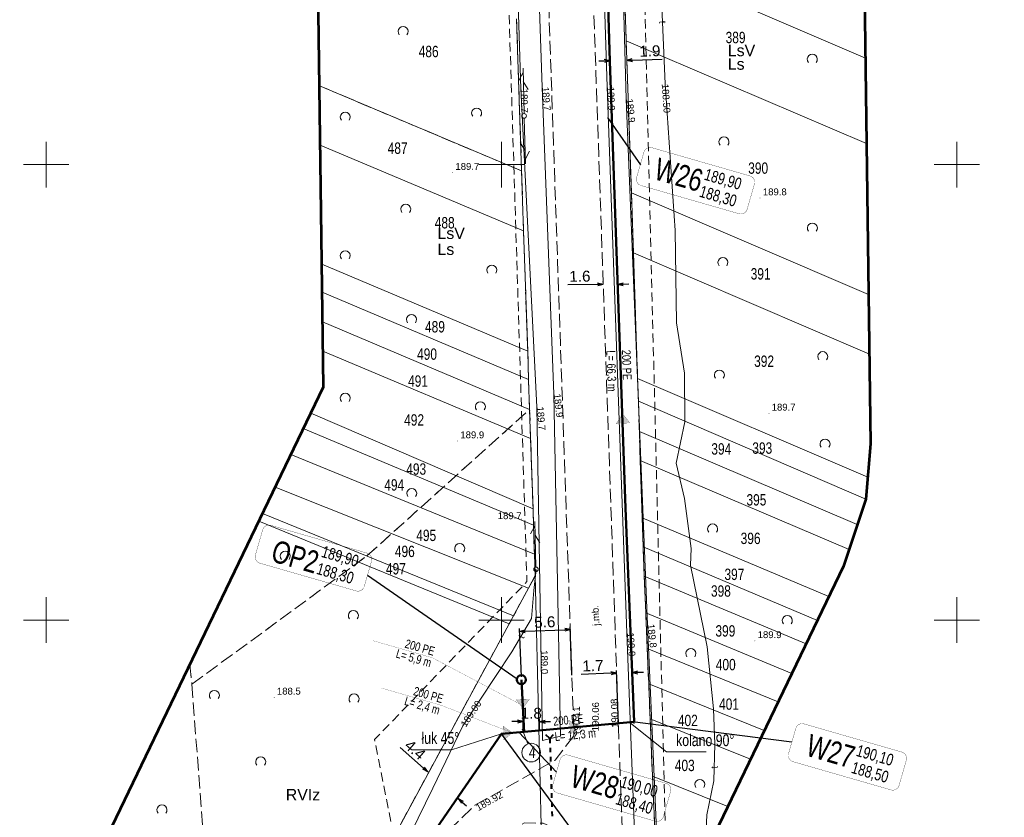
# Model space of a CAD drawing. Header units: metres. Extents: x 7482748 to 7484637, y 5684406 to 5687014.
# Tile 27 of 180: x 7483047 to 7483155, y 5684978 to 5685066. Entities that reach past the tile are written whole.
import ezdxf
from ezdxf.enums import TextEntityAlignment as Align
from ezdxf.lldxf.tags import DXFTag

# ---------------------------------------------------------------- set-up
doc = ezdxf.new("R2010")
doc.units = ezdxf.units.M
doc.header["$MEASUREMENT"] = 0
for name, pattern in [('1', [1.5, 1, -0.5]), ('KTJZ01_500', [2, 1.5, -0.5]), ('l217_500', [2, 1.5, -0.5]), ('l218_500', [1, 0.5, -0.5]), ('PTTL_500', [1.5, 1, -0.5])]:
    doc.linetypes.add(name, pattern=pattern)
for name, color, linetype, lineweight in [('.domiar', 250, 'Continuous', 9), ('.ks tłoczny', 104, 'Continuous', 50), ('_Dzialki', 7, 'Continuous', 0), ('_Dzialki_opis', 7, 'Continuous', 0), ('_Kontury', 7, 'Continuous', 0), ('_Kontury_opis', 7, 'Continuous', 0), ('_Podzial_sekcyjny_krzyze', 7, '1', 13), ('_Uzytki', 7, 'Continuous', 0), ('_Uzytki_opis', 7, 'Continuous', 0), ('_Zakres2', 7, 'Continuous', 0), ('BUIB05_01', 7, 'Continuous', 40), ('GES__SUSM04_01P', 7, 'Continuous', 13), ('PTTL02_P', 7, 'Continuous', 13), ('RTPW01_P', 7, 'Continuous', 0), ('RTPW02_P', 7, 'Continuous', 0), ('SUPT_L_0', 30, 'Continuous', 13)]:
    doc.layers.add(name, color=color, linetype=linetype, lineweight=lineweight)
doc.layers.add('GES__SUPS01_07G', color=7, linetype='Continuous', lineweight=13, true_color=0xff9100, transparency=0.25)
doc.layers.add('GES__SUPT_pT', color=7, linetype='Continuous', lineweight=13, true_color=0xff9100, transparency=0.25)
doc.layers.add('GES__SUPS01_07P', color=7, linetype='Continuous', lineweight=13, true_color=0xff9100)
doc.layers.add('GES__SUPT_pL', color=7, linetype='Continuous', lineweight=13, true_color=0xff9100)
doc.layers.add('IS_kanalizacja_sanitarna', color=7, linetype='SOLID', true_color=0x000000)
doc.layers.add('IS_Opisy_działek_Net', color=7, linetype='SOLID', true_color=0x000000)
doc.layers.add('IS_Węzeł_sieci_kanalizacyjnej_-_opisy', color=7, linetype='Continuous')
for name, color, linetype, lineweight, transparency in [('KTJZ01_O', 7, 'KTJZ01_500', 13, 0.5), ('KTJZ01_T', 7, 'Continuous', 13, 0.25), ('PTRW02_O', 7, 'Continuous', 13, 0.5), ('PTTL02_O', 7, 'PTTL_500', 13, 0.5), ('RTPW01_G', 7, 'Continuous', 13, 0.25), ('RTPW02_G', 7, 'Continuous', 13, 0.25)]:
    doc.layers.add(name, color=color, linetype=linetype, lineweight=lineweight, transparency=transparency)
doc.styles.get("Standard").update_dxf_attribs({"font": 'simplex.shx', "width": 0.75})
doc.styles.add('STYL_ARIAL', font='simplex.shx', dxfattribs={"width": 0.75, "oblique": 0.1})
doc.styles.add('Style-Arial', font='arial.ttf')
tags = doc.linetypes.add('SOLID', pattern=[10, 10, 0]).pattern_tags.tags
tags[6:7] = [DXFTag(74, 4), DXFTag(75, 0), DXFTag(340, '0'), DXFTag(46, 0.0), DXFTag(50, 0.0), DXFTag(44, 0.0), DXFTag(45, 0.0)]
tags[4:5] = [DXFTag(74, 4), DXFTag(75, 0), DXFTag(340, '0'), DXFTag(46, 0.0), DXFTag(50, 0.0), DXFTag(44, 0.0), DXFTag(45, 0.0)]
doc.dimstyles.get("Standard").update_dxf_attribs({"dimtxt": 0.18, "dimasz": 0.18, "dimexe": 0.18, "dimexo": 0.0625, "dimgap": 0.09, "dimtad": 0, "dimtih": 1, "dimtoh": 1, "dimdec": 4, "dimzin": 0, "dimdsep": 46, "dimtxsty": 'Standard', "dimcen": 0.09, "dimadec": 0, "dimazin": 0, "dimtfac": 1, "dimtdec": 4, "dimtofl": 0, "dimtmove": 0, "dimatfit": 3, "dimfxl": 0, "dimtolj": 1, "dimtzin": 0, "dimarcsym": 0})

# ---------------------------------------------------------------- blocks, each defined once
blk = doc.blocks.new('SUPS01_3')
at = {"layer": 'GES__SUPS01_07P', "linetype": 'Continuous', "lineweight": 13}
h = blk.add_hatch(color=256, dxfattribs=at)
edge = h.paths.add_edge_path()
edge.add_arc((0, 0), 0.045, 0, 360)
blk = doc.blocks.new('RTPW01_1')
at = {"layer": 'RTPW02_P', "linetype": 'Continuous', "lineweight": 0}
h = blk.add_hatch(color=256, dxfattribs=at)
edge = h.paths.add_edge_path()
edge.add_arc((0, 0), 0.045, 0, 360)
blk = doc.blocks.new('RTPW01')
at = {"layer": 'RTPW01_P', "linetype": 'Continuous', "lineweight": 0}
h = blk.add_hatch(color=256, dxfattribs=at)
edge = h.paths.add_edge_path()
edge.add_arc((0, 0), 0.045, 0, 360)
blk = doc.blocks.new('PTTL02')
at = {"layer": 'PTTL02_P', "linetype": 'Continuous', "lineweight": 13}
blk.add_arc((0, 0), 0.55, 320.48, 219.52, dxfattribs=at)
blk = doc.blocks.new('SUPS01_7')
at = {"layer": 'GES__SUPS01_07P', "linetype": 'Continuous', "lineweight": 13}
h = blk.add_hatch(color=256, dxfattribs=at)
edge = h.paths.add_edge_path()
edge.add_arc((0, 0), 0.045, 0, 360)
blk = doc.blocks.new('SUSM04_01_3')
at = {"layer": 'GES__SUSM04_01P', "linetype": 'Continuous', "lineweight": 13}
blk.add_circle((0, 0), 0.25, dxfattribs=at)
blk = doc.blocks.new('SUPT01_6')
at = {"layer": 'SUPT_L_0', "color": 30, "linetype": 'Continuous', "lineweight": 13}
blk.add_line((0.25, 0), (5.25, 0), dxfattribs=at)
at = {"layer": 'SUPT_L_0', "color": 30, "linetype": 'Continuous', "lineweight": 13, "flags": 128}
for points in [[(3.77, 0), (2.9, -0.5)], [(3.9, 0.5), (4.77, 0)]]:
    blk.add_lwpolyline(points, dxfattribs=at)
blk = doc.blocks.new('SUPT01_7')
at = {"layer": 'SUPT_L_0', "color": 30, "linetype": 'Continuous', "lineweight": 13}
blk.add_line((0.25, 0), (5.25, 0), dxfattribs=at)
at = {"layer": 'SUPT_L_0', "color": 30, "linetype": 'Continuous', "lineweight": 13, "flags": 128}
for points in [[(3.77, 0), (2.9, -0.5)], [(3.9, 0.5), (4.77, 0)]]:
    blk.add_lwpolyline(points, dxfattribs=at)
blk = doc.blocks.new('SUPT01_8')
at = {"layer": 'SUPT_L_0', "color": 30, "linetype": 'Continuous', "lineweight": 13}
blk.add_line((0.25, 0), (5.25, 0), dxfattribs=at)
at = {"layer": 'SUPT_L_0', "color": 30, "linetype": 'Continuous', "lineweight": 13, "flags": 128}
for points in [[(3.77, 0), (2.9, -0.5)], [(3.9, 0.5), (4.77, 0)]]:
    blk.add_lwpolyline(points, dxfattribs=at)
blk = doc.blocks.new('TerminatorOpen_0.5')
at = {"color": 0, "linetype": 'ByBlock', "lineweight": -2}
for q in [(-1, 0.25), (-1, 0), (-1, -0.25)]:
    blk.add_line((0, 0), q, dxfattribs=at)
blk = doc.blocks.new('*D513')
at = {"layer": '.domiar', "color": 0, "linetype": 'Continuous', "lineweight": -2, "transparency": 16777216}
for p, q in [((7483112.02, 5684994.16), (7483108.74, 5684994.03)), ((7483112.83, 5684988.59), (7483112.62, 5684994.48)), ((7483114.58, 5684988.66), (7483114.36, 5684994.54)), ((7483114.98, 5684994.27), (7483115.59, 5684994.29))]:
    blk.add_line(p, q, dxfattribs=at)
at = {"layer": 'Defpoints', "color": 0, "linetype": 'Continuous', "transparency": 16777216}
for p in [(7483112.63, 5684994.18), (7483112.85, 5684988.29), (7483114.59, 5684988.36)]:
    blk.add_point(p, dxfattribs=at)
at = {"layer": '.domiar', "color": 0, "linetype": 'Continuous', "lineweight": -2, "transparency": 16777216, "xscale": 0.61, "yscale": 0.61, "zscale": 0.61}
for p, rotation in [((7483112.63, 5684994.18), 2.119203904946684), ((7483114.37, 5684994.24), 182.1192039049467)]:
    blk.add_blockref('TerminatorOpen_0.5', p, dxfattribs=dict(at, rotation=rotation))
at = {"layer": '.domiar', "color": 0, "linetype": 'Continuous', "transparency": 16777216, "insert": (7483110.04, 5684994.99), "char_height": 1.2, "attachment_point": 5, "rotation": 2.1192, "style": 'Style-Arial'}
blk.add_mtext('\\A1;1.7', dxfattribs=at)
blk = doc.blocks.new('*D536')
at = {"layer": '.domiar', "color": 0, "linetype": 'Continuous', "lineweight": -2, "transparency": 16777216}
for p, q in [((7483110.56, 5685036.85), (7483107.28, 5685036.81)), ((7483111.17, 5685037.1), (7483111.17, 5685037.16)), ((7483112.76, 5685037.12), (7483112.76, 5685037.18)), ((7483113.37, 5685036.89), (7483113.98, 5685036.9))]:
    blk.add_line(p, q, dxfattribs=at)
at = {"layer": 'Defpoints', "color": 0, "linetype": 'Continuous', "transparency": 16777216}
for p in [(7483111.17, 5685036.86), (7483111.17, 5685036.8), (7483112.77, 5685036.82)]:
    blk.add_point(p, dxfattribs=at)
at = {"layer": '.domiar', "color": 0, "linetype": 'Continuous', "lineweight": -2, "transparency": 16777216, "xscale": 0.61, "yscale": 0.61, "zscale": 0.61}
for p, rotation in [((7483111.17, 5685036.86), 0.7546893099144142), ((7483112.76, 5685036.88), 180.7546893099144)]:
    blk.add_blockref('TerminatorOpen_0.5', p, dxfattribs=dict(at, rotation=rotation))
at = {"layer": '.domiar', "color": 0, "linetype": 'Continuous', "transparency": 16777216, "insert": (7483108.61, 5685037.74), "char_height": 1.2, "attachment_point": 5, "rotation": 0.7547, "style": 'Style-Arial'}
blk.add_mtext('\\A1;1.6', dxfattribs=at)
blk = doc.blocks.new('*D540')
at = {"layer": '.domiar', "color": 0, "linetype": 'Continuous', "lineweight": -2, "transparency": 16777216}
for p, q in [((7483102.18, 5684993.75), (7483101.99, 5684999.07)), ((7483102.61, 5684998.79), (7483106.95, 5684998.94)), ((7483107.73, 5684993.95), (7483107.55, 5684999.26))]:
    blk.add_line(p, q, dxfattribs=at)
at = {"layer": 'Defpoints', "color": 0, "linetype": 'Continuous', "transparency": 16777216}
for p in [(7483107.56, 5684998.96), (7483102.19, 5684993.45), (7483107.74, 5684993.65)]:
    blk.add_point(p, dxfattribs=at)
at = {"layer": '.domiar', "color": 0, "linetype": 'Continuous', "lineweight": -2, "transparency": 16777216, "xscale": 0.61, "yscale": 0.61, "zscale": 0.61}
for p, rotation in [((7483102, 5684998.77), 181.9807839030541), ((7483107.56, 5684998.96), 1.980783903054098)]:
    blk.add_blockref('TerminatorOpen_0.5', p, dxfattribs=dict(at, rotation=rotation))
at = {"layer": '.domiar', "color": 0, "linetype": 'Continuous', "transparency": 16777216, "insert": (7483104.75, 5684999.78), "char_height": 1.2, "attachment_point": 5, "rotation": 1.9808, "style": 'Style-Arial'}
blk.add_mtext('\\A1;5.6', dxfattribs=at)
blk = doc.blocks.new('*D571')
at = {"layer": '.domiar', "color": 0, "linetype": 'Continuous', "lineweight": -2, "transparency": 16777216}
for p, q in [((7483111.29, 5685061.38), (7483110.68, 5685061.36)), ((7483111.89, 5685061.7), (7483111.89, 5685061.7)), ((7483113.75, 5685061.77), (7483113.75, 5685061.77)), ((7483114.37, 5685061.49), (7483117.65, 5685061.6))]:
    blk.add_line(p, q, dxfattribs=at)
at = {"layer": 'Defpoints', "color": 0, "linetype": 'Continuous', "transparency": 16777216}
for p in [(7483111.9, 5685061.4), (7483113.76, 5685061.47), (7483113.76, 5685061.47)]:
    blk.add_point(p, dxfattribs=at)
at = {"layer": '.domiar', "color": 0, "linetype": 'Continuous', "lineweight": -2, "transparency": 16777216, "xscale": 0.61, "yscale": 0.61, "zscale": 0.61}
for p, rotation in [((7483111.9, 5685061.4), 1.952470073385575), ((7483113.76, 5685061.47), 181.9524700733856)]:
    blk.add_blockref('TerminatorOpen_0.5', p, dxfattribs=dict(at, rotation=rotation))
at = {"layer": '.domiar', "color": 0, "linetype": 'Continuous', "transparency": 16777216, "insert": (7483116.29, 5685062.47), "char_height": 1.2, "attachment_point": 5, "rotation": 1.9525, "style": 'Style-Arial'}
blk.add_mtext('\\A1;1.9', dxfattribs=at)
blk = doc.blocks.new('*D794')
at = {"layer": '.domiar', "color": 0, "linetype": 'Continuous', "lineweight": -2, "transparency": 16777216}
for p, q in [((7483101.76, 5684988.85), (7483101.15, 5684988.85)), ((7483102.37, 5684987.93), (7483102.37, 5684989.15)), ((7483104.17, 5684987.93), (7483104.17, 5684989.15)), ((7483104.78, 5684988.85), (7483105.39, 5684988.85))]:
    blk.add_line(p, q, dxfattribs=at)
at = {"layer": 'Defpoints', "color": 0, "linetype": 'Continuous', "transparency": 16777216}
for p in [(7483104.17, 5684988.85), (7483102.37, 5684987.63), (7483104.17, 5684987.63)]:
    blk.add_point(p, dxfattribs=at)
at = {"layer": '.domiar', "color": 0, "linetype": 'Continuous', "lineweight": -2, "transparency": 16777216, "xscale": 0.61, "yscale": 0.61, "zscale": 0.61}
blk.add_blockref('TerminatorOpen_0.5', (7483102.37, 5684988.85), dxfattribs=at)
at = {"layer": '.domiar', "color": 0, "linetype": 'Continuous', "lineweight": -2, "transparency": 16777216, "xscale": 0.61, "yscale": 0.61, "zscale": 0.61, "rotation": 180}
blk.add_blockref('TerminatorOpen_0.5', (7483104.17, 5684988.85), dxfattribs=at)
at = {"layer": '.domiar', "color": 0, "linetype": 'Continuous', "transparency": 16777216, "insert": (7483103.27, 5684989.76), "char_height": 1.2, "attachment_point": 5, "style": 'Style-Arial'}
blk.add_mtext('\\A1;1.8', dxfattribs=at)
blk = doc.blocks.new('*D795')
at = {"layer": '.domiar', "color": 0, "linetype": 'Continuous', "lineweight": -2, "transparency": 16777216}
for p, q in [((7483091.45, 5684983.75), (7483088.86, 5684986.02)), ((7483095.7, 5684980.02), (7483096.16, 5684979.62))]:
    blk.add_line(p, q, dxfattribs=at)
at = {"layer": 'Defpoints', "color": 0, "linetype": 'Continuous', "transparency": 16777216}
for p in [(7483091.91, 5684983.35), (7483091.91, 5684983.35), (7483095.24, 5684980.42)]:
    blk.add_point(p, dxfattribs=at)
at = {"layer": '.domiar', "color": 0, "linetype": 'Continuous', "lineweight": -2, "transparency": 16777216, "xscale": 0.61, "yscale": 0.61, "zscale": 0.61}
for p, rotation in [((7483091.91, 5684983.35), 318.7225497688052), ((7483095.24, 5684980.42), 138.7225497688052)]:
    blk.add_blockref('TerminatorOpen_0.5', p, dxfattribs=dict(at, rotation=rotation))
at = {"layer": '.domiar', "color": 0, "linetype": 'Continuous', "transparency": 16777216, "insert": (7483090.52, 5684985.76), "char_height": 1.2, "attachment_point": 5, "rotation": 318.7225, "style": 'Style-Arial'}
blk.add_mtext('\\A1;4.4', dxfattribs=at)

msp = doc.modelspace()

# ---------------------------------------------------------------- hatches: boundary and pattern name
at = {"layer": 'IS_kanalizacja_sanitarna', "linetype": 'Continuous', "ltscale": 0.01}
for points in [[(7483113.31981, 5685022.6131), (7483112.60661, 5685021.58653), (7483114.10563, 5685021.64099)], [(7483102.36422, 5684990.31476), (7483103.08343, 5684991.33713), (7483101.58412, 5684991.29147)], [(7483108.49994, 5684988.31963), (7483107.4319, 5684988.96908), (7483107.57742, 5684987.47615)], [(7483101.21371, 5684987.64361), (7483100.1791, 5684988.34509), (7483100.2506, 5684986.84679)]]:
    msp.add_hatch(color=256, dxfattribs=at).paths.add_polyline_path(points)

# ---------------------------------------------------------------- linework, layer by layer
at = {"layer": '.domiar', "linetype": 'Continuous'}
for points in [[(7483114.15935, 5684988.68575), (7483118.12095, 5684985.52241), (7483118.12095, 5684985.52241)], [(7483099.99512, 5684987.51727), (7483094.49752, 5684985.76432), (7483094.49752, 5684985.76432)], [(7483102.27041, 5684988.00808), (7483102.89353, 5684986.39956)], [(7483094.5128, 5684985.76432), (7483090.16773, 5684985.76432)], [(7483122.46602, 5684985.52241), (7483118.12095, 5684985.52241)]]:
    msp.add_lwpolyline(points, dxfattribs=at)
msp.add_circle((7483103.26244, 5684985.44725), 1.02127, dxfattribs=at)
at = {"layer": '.ks tłoczny', "color": 111, "linetype": 'Continuous', "true_color": 0x70ffb8}
msp.add_lwpolyline([(7483111.53955, 5685245.5292), (7483106.43548, 5685226.79226), (7483107.46524, 5685196.7249), (7483109.36959, 5685144.05455), (7483110.59831, 5685103.63896), (7483111.89821, 5685061.37133), (7483113.63311, 5685012.26971), (7483114.57032, 5684988.82931), (7483102.48881, 5684987.74175)], dxfattribs=at)
at = {"layer": '.ks tłoczny', "linetype": 'Continuous'}
for points in [[(7483102.49288, 5684987.66461), (7483102.18751, 5684993.45492)], [(7483102.48944, 5684987.7299), (7483099.99512, 5684987.51727), (7483076.29957, 5684953.04078), (7483082.12107, 5684948.22731), (7483065.36493, 5684918.74901), (7483054.07474, 5684897.74814)]]:
    msp.add_lwpolyline(points, dxfattribs=at)
msp.add_circle((7483102.18751, 5684993.45492), 0.5, dxfattribs=at)
at = {"layer": '_Dzialki', "color": 96, "linetype": 'Continuous', "true_color": 0x008000, "flags": 128}
for points in [[(7483113.69, 5685063.6), (7483113.38, 5685073.1)], [(7483139.97, 5685061.68), (7483113.38, 5685073.1)], [(7483101.65, 5685066.01), (7483102.21, 5685049.31)], [(7483114.26, 5685046.91), (7483113.69, 5685063.6)], [(7483140.09, 5685052.33), (7483113.69, 5685063.6)], [(7483102.21, 5685049.31), (7483080, 5685058.66)], [(7483102.42, 5685042.72), (7483080.09, 5685052.13)], [(7483102.21, 5685049.31), (7483102.42, 5685042.72)], [(7483114.48, 5685040.31), (7483114.26, 5685046.91)], [(7483140.31, 5685035.74), (7483114.26, 5685046.91)], [(7483102.42, 5685042.72), (7483102.88, 5685029.52)], [(7483114.94, 5685026.52), (7483114.48, 5685040.31)], [(7483140.4, 5685029.19), (7483114.48, 5685040.31)], [(7483102.88, 5685029.52), (7483080.26, 5685039.08)], [(7483102.97, 5685026.42), (7483080.3, 5685036.01)], [(7483103.09, 5685023.12), (7483080.34, 5685032.74)], [(7483103.2, 5685019.92), (7483080.39, 5685029.51)], [(7483102.88, 5685029.52), (7483102.97, 5685026.42)], [(7483102.97, 5685026.42), (7483103.09, 5685023.12)], [(7483115.03, 5685024.02), (7483114.94, 5685026.52)], [(7483140.21, 5685015.68), (7483114.94, 5685026.52)], [(7483115.14, 5685020.72), (7483115.03, 5685024.02)], [(7483139.99, 5685013.29), (7483115.03, 5685024.02)], [(7483103.46, 5685012.23), (7483079.05, 5685022.71)], [(7483103.09, 5685023.12), (7483103.2, 5685019.92)], [(7483103.52, 5685010.43), (7483078.24, 5685021.04)], [(7483103.2, 5685019.92), (7483103.46, 5685012.23)], [(7483115.23, 5685017.52), (7483115.14, 5685020.72)], [(7483139.07, 5685010.49), (7483115.14, 5685020.72)], [(7483103.61, 5685007.23), (7483076.87, 5685018.19)], [(7483115.46, 5685011.23), (7483115.23, 5685017.52)], [(7483138.17, 5685007.76), (7483115.23, 5685017.52)], [(7483102.96, 5685003.51), (7483075.14, 5685014.59)], [(7483073.75, 5685011.7), (7483101.32, 5685000.47)], [(7483103.46, 5685012.23), (7483103.52, 5685010.43)], [(7483100.84, 5684999.6), (7483073.34, 5685010.87)], [(7483103.52, 5685010.43), (7483103.61, 5685007.23)], [(7483115.55, 5685008.03), (7483115.46, 5685011.23)], [(7483135.95, 5685002.57), (7483115.46, 5685011.23)], [(7483115.63, 5685005.88), (7483115.55, 5685008.03)], [(7483134.7, 5684999.97), (7483115.55, 5685008.03)], [(7483103.61, 5685007.23), (7483103.71, 5685004.88)], [(7483115.68, 5685004.83), (7483115.63, 5685005.88)], [(7483103.71, 5685004.88), (7483102.96, 5685003.51)], [(7483103.71, 5685004.88), (7483104.51, 5684971.36)], [(7483115.84, 5685000.78), (7483115.68, 5685004.83)], [(7483133.45, 5684997.38), (7483115.68, 5685004.83)], [(7483102.96, 5685003.51), (7483101.32, 5685000.47)], [(7483101.32, 5685000.47), (7483100.84, 5684999.6)], [(7483116, 5684996.89), (7483115.84, 5685000.78)], [(7483131.89, 5684994.14), (7483115.84, 5685000.78)], [(7483030.25, 5684869.14), (7483100.84, 5684999.6)], [(7483116.17, 5684992.99), (7483116, 5684996.89)], [(7483130.38, 5684991.01), (7483116, 5684996.89)], [(7483116.32, 5684989.14), (7483116.17, 5684992.99)], [(7483128.86, 5684987.86), (7483116.17, 5684992.99)], [(7483116.58, 5684982.85), (7483116.32, 5684989.14)], [(7483127.36, 5684984.73), (7483116.32, 5684989.14)], [(7483116.9, 5684975.46), (7483116.58, 5684982.85)], [(7483124.86, 5684979.53), (7483116.58, 5684982.85)]]:
    msp.add_lwpolyline(points, dxfattribs=at)
at = {"layer": '_Kontury', "color": 96, "linetype": 'l217_500', "true_color": 0x008000, "flags": 128}
for points in [[(7483113.38, 5685073.1), (7483113.69, 5685063.6)], [(7483102.21, 5685049.31), (7483101.65, 5685066.01)], [(7483113.69, 5685063.6), (7483114.26, 5685046.91)], [(7483102.21, 5685049.31), (7483080, 5685058.66)], [(7483102.42, 5685042.72), (7483102.21, 5685049.31)], [(7483114.26, 5685046.91), (7483114.48, 5685040.31)], [(7483102.88, 5685029.52), (7483102.42, 5685042.72)], [(7483114.48, 5685040.31), (7483114.94, 5685026.52)], [(7483102.97, 5685026.42), (7483102.88, 5685029.52)], [(7483103.09, 5685023.12), (7483102.97, 5685026.42)], [(7483114.94, 5685026.52), (7483115.03, 5685024.02)], [(7483115.03, 5685024.02), (7483115.14, 5685020.72)], [(7483085.22, 5685007.04), (7483103.09, 5685023.12)], [(7483103.2, 5685019.92), (7483103.09, 5685023.12)], [(7483103.46, 5685012.23), (7483103.2, 5685019.92)], [(7483115.14, 5685020.72), (7483115.23, 5685017.52)], [(7483115.23, 5685017.52), (7483115.46, 5685011.23)], [(7483103.52, 5685010.43), (7483103.46, 5685012.23)], [(7483103.61, 5685007.23), (7483103.52, 5685010.43)], [(7483115.46, 5685011.23), (7483115.55, 5685008.03)], [(7483115.55, 5685008.03), (7483115.63, 5685005.88)], [(7483066.01, 5684992.96), (7483085.22, 5685007.04)], [(7483103.71, 5685004.88), (7483103.61, 5685007.23)], [(7483115.63, 5685005.88), (7483115.68, 5685004.83)], [(7483102.96, 5685003.51), (7483103.71, 5685004.88)], [(7483115.68, 5685004.83), (7483115.84, 5685000.78)], [(7483101.32, 5685000.47), (7483102.96, 5685003.51)], [(7483100.84, 5684999.6), (7483101.32, 5685000.47)], [(7483115.84, 5685000.78), (7483116, 5684996.89)], [(7483062.25, 5684928.29), (7483100.84, 5684999.6)], [(7483116, 5684996.89), (7483116.17, 5684992.99)], [(7483065.77, 5684995.14), (7483066.01, 5684992.96)], [(7483066.01, 5684992.96), (7483068.13, 5684964.47)], [(7483116.17, 5684992.99), (7483116.32, 5684989.14)], [(7483116.32, 5684989.14), (7483116.58, 5684982.85)], [(7483116.58, 5684982.85), (7483116.9, 5684975.46)]]:
    msp.add_lwpolyline(points, dxfattribs=at)
at = {"layer": '_Podzial_sekcyjny_krzyze', "linetype": 'Continuous'}
for p, q in [((7483050, 5685047.5), (7483050, 5685052.5)), ((7483100, 5685047.5), (7483100, 5685052.5)), ((7483150, 5685047.5), (7483150, 5685052.5)), ((7483047.5, 5685050), (7483052.5, 5685050)), ((7483097.5, 5685050), (7483102.5, 5685050)), ((7483147.5, 5685050), (7483152.5, 5685050)), ((7483050, 5684997.5), (7483050, 5685002.5)), ((7483100, 5684997.5), (7483100, 5685002.5)), ((7483150, 5684997.5), (7483150, 5685002.5)), ((7483047.5, 5685000), (7483052.5, 5685000)), ((7483097.5, 5685000), (7483102.5, 5685000)), ((7483147.5, 5685000), (7483152.5, 5685000))]:
    msp.add_line(p, q, dxfattribs=at)
at = {"layer": '_Uzytki', "color": 96, "linetype": 'l218_500', "true_color": 0x008000, "flags": 128}
for points in [[(7483113.38, 5685073.1), (7483113.69, 5685063.6)], [(7483102.21, 5685049.31), (7483101.65, 5685066.01)], [(7483113.69, 5685063.6), (7483114.26, 5685046.91)], [(7483102.21, 5685049.31), (7483080, 5685058.66)], [(7483102.42, 5685042.72), (7483102.21, 5685049.31)], [(7483114.26, 5685046.91), (7483114.48, 5685040.31)], [(7483102.88, 5685029.52), (7483102.42, 5685042.72)], [(7483114.48, 5685040.31), (7483114.94, 5685026.52)], [(7483102.97, 5685026.42), (7483102.88, 5685029.52)], [(7483103.09, 5685023.12), (7483102.97, 5685026.42)], [(7483114.94, 5685026.52), (7483115.03, 5685024.02)], [(7483115.03, 5685024.02), (7483115.14, 5685020.72)], [(7483085.22, 5685007.04), (7483103.09, 5685023.12)], [(7483103.2, 5685019.92), (7483103.09, 5685023.12)], [(7483103.46, 5685012.23), (7483103.2, 5685019.92)], [(7483115.14, 5685020.72), (7483115.23, 5685017.52)], [(7483115.23, 5685017.52), (7483115.46, 5685011.23)], [(7483103.52, 5685010.43), (7483103.46, 5685012.23)], [(7483103.61, 5685007.23), (7483103.52, 5685010.43)], [(7483115.46, 5685011.23), (7483115.55, 5685008.03)], [(7483115.55, 5685008.03), (7483115.63, 5685005.88)], [(7483066.01, 5684992.96), (7483085.22, 5685007.04)], [(7483103.71, 5685004.88), (7483103.61, 5685007.23)], [(7483115.63, 5685005.88), (7483115.68, 5685004.83)], [(7483102.96, 5685003.51), (7483103.71, 5685004.88)], [(7483115.68, 5685004.83), (7483115.84, 5685000.78)], [(7483101.32, 5685000.47), (7483102.96, 5685003.51)], [(7483100.84, 5684999.6), (7483101.32, 5685000.47)], [(7483115.84, 5685000.78), (7483116, 5684996.89)], [(7483062.25, 5684928.29), (7483100.84, 5684999.6)], [(7483116, 5684996.89), (7483116.17, 5684992.99)], [(7483065.77, 5684995.14), (7483066.01, 5684992.96)], [(7483116.17, 5684992.99), (7483116.32, 5684989.14)], [(7483116.32, 5684989.14), (7483116.58, 5684982.85)], [(7483116.58, 5684982.85), (7483116.9, 5684975.46)]]:
    msp.add_lwpolyline(points, dxfattribs=at)
at = {"layer": '_Zakres2', "color": 250, "linetype": 'Continuous', "lineweight": 53, "flags": 128}
for points in [[(7482829.67654, 5684768.25134), (7482942.87, 5684811.32), (7482955.9, 5684816.87), (7482934.26, 5684841.74), (7482940.7, 5684859.12), (7482955.35, 5684902.48), (7482970.59, 5684932.56), (7483043.25, 5684948.38), (7483080.44, 5685025.6), (7483077.4, 5685252.91), (7483077.77, 5685257.98), (7483079.94, 5685265.4), (7483148.95, 5685430.02)], [(7483207.76, 5685405.15), (7483137.49, 5685247.19), (7483140.53, 5685019.34), (7483139.99, 5685013.26), (7483137.56, 5685005.92), (7483096.93, 5684921.54), (7483096.11, 5684919.96), (7483039.08, 5684817.62)]]:
    msp.add_lwpolyline(points, dxfattribs=at)
at = {"layer": 'BUIB05_01', "linetype": 'Continuous', "lineweight": 40}
for p, q in [((7483105.31, 5684986.98), (7483104.87, 5684987.39)), ((7483105.31, 5684986.98), (7483105.72, 5684987.42)), ((7483105.31, 5684986.98), (7483105.32, 5684986.48)), ((7483105.34, 5684985.98), (7483105.35, 5684985.48)), ((7483105.37, 5684984.98), (7483105.38, 5684984.48)), ((7483105.4, 5684983.98), (7483105.41, 5684983.48)), ((7483105.42, 5684982.98), (7483105.44, 5684982.48)), ((7483105.45, 5684981.98), (7483105.47, 5684981.48)), ((7483105.48, 5684980.98), (7483105.49, 5684980.48)), ((7483105.51, 5684979.98), (7483105.52, 5684979.48)), ((7483105.54, 5684978.98), (7483105.55, 5684978.48))]:
    msp.add_line(p, q, dxfattribs=at)
at = {"layer": 'GES__SUPT_pL', "linetype": 'Continuous', "lineweight": 13, "flags": 128}
for points in [[(7483122.37, 5684974.38), (7483122.53, 5684978.61), (7483123.32, 5684982.34), (7483123.44, 5684986.39), (7483123.27, 5684990.25), (7483122.6, 5684997.07), (7483120.76, 5685006.02), (7483120.84, 5685007.86), (7483120.09, 5685013.33), (7483119.18, 5685017.22), (7483120.12, 5685021.78), (7483120.09, 5685027.1), (7483119.23, 5685032.65), (7483119.06, 5685042.76), (7483117.97, 5685058.87), (7483117.51, 5685069.93)], [(7483103.79, 5685005.57), (7483103.55, 5685003.23), (7483103.31, 5685000.17), (7483101.15, 5684996.5), (7483095.77, 5684988.39), (7483092.46, 5684981.56), (7483087.62, 5684971.68), (7483091.52, 5684966.21), (7483085.82, 5684957.5), (7483078.44, 5684945.72), (7483066.53, 5684926.61), (7483059.15, 5684913.48), (7483052.83, 5684900.2)]]:
    msp.add_lwpolyline(points, dxfattribs=at)
at = {"layer": 'IS_kanalizacja_sanitarna', "linetype": 'Continuous', "ltscale": 0.01, "const_width": 0.02}
for points in [[(7483113.31981, 5685022.6131), (7483112.60661, 5685021.58653), (7483114.10563, 5685021.64099), (7483113.31981, 5685022.6131)], [(7483102.36422, 5684990.31476), (7483103.08343, 5684991.33713), (7483101.58412, 5684991.29147), (7483102.36422, 5684990.31476)], [(7483108.49994, 5684988.31963), (7483107.4319, 5684988.96908), (7483107.57742, 5684987.47615), (7483108.49994, 5684988.31963)], [(7483112.81834, 5684988.64008), (7483112.79894, 5684988.83914)], [(7483101.21371, 5684987.64361), (7483100.1791, 5684988.34509), (7483100.2506, 5684986.84679), (7483101.21371, 5684987.64361)], [(7483106.84665, 5684988.05801), (7483106.82724, 5684988.25706)]]:
    msp.add_lwpolyline(points, dxfattribs=at)
at = {"layer": 'IS_Opisy_działek_Net', "linetype": 'Continuous', "ltscale": 0.01, "const_width": 0.02}
for points in [[(7483101.97417, 5684990.80312), (7483092.43865, 5684995.85277), (7483085.92331, 5684997.72858)], [(7483101.19114, 5684987.62494), (7483093.37081, 5684990.64651), (7483086.85546, 5684992.52232)]]:
    msp.add_lwpolyline(points, dxfattribs=at)
at = {"layer": 'IS_Węzeł_sieci_kanalizacyjnej_-_opisy', "color": 18, "linetype": 'SOLID', "ltscale": 0.01, "true_color": 0x000000}
for points in [[(7483115.30579, 5685049.98301), (7483111.69464, 5685055.16611)], [(7483085.28849, 5685004.93493), (7483101.72169, 5684993.56185)], [(7483131.87781, 5684986.58319), (7483114.10364, 5684988.86583)], [(7483107.70162, 5684977.03943), (7483099.99512, 5684987.51727)], [(7483106.03414, 5684983.30031), (7483101.90095, 5684987.67641)]]:
    msp.add_lwpolyline(points, dxfattribs=at)
at = {"layer": 'IS_Węzeł_sieci_kanalizacyjnej_-_opisy', "color": 18, "linetype": 'SOLID', "ltscale": 0.01, "true_color": 0x000000, "const_width": 0.03}
for points in [[(7483115.33205, 5685047.70813), (7483126.08526, 5685044.61221, 0.414214), (7483126.97636, 5685045.1049), (7483127.77316, 5685047.87248, 0.414214), (7483127.28047, 5685048.76358), (7483116.52726, 5685051.8595, 0.414214), (7483115.63616, 5685051.3668), (7483114.83936, 5685048.59922, 0.414214), (7483115.33205, 5685047.70813)], [(7483073.46988, 5685006.24594), (7483084.0405, 5685003.20259, 0.414214), (7483084.93159, 5685003.69528), (7483085.7284, 5685006.46286, 0.414214), (7483085.2357, 5685007.35396), (7483074.66508, 5685010.39731, 0.414214), (7483073.77399, 5685009.90462), (7483072.97718, 5685007.13704, 0.414214), (7483073.46988, 5685006.24594)], [(7483132.01361, 5684984.45244), (7483142.76681, 5684981.35653, 0.414214), (7483143.65791, 5684981.84922), (7483144.45471, 5684984.6168, 0.414214), (7483143.96202, 5684985.5079), (7483133.20881, 5684988.60381, 0.414214), (7483132.31772, 5684988.11112), (7483131.52091, 5684985.34354, 0.414214), (7483132.01361, 5684984.45244)], [(7483106.12656, 5684981.01892), (7483116.87977, 5684977.923, 0.414214), (7483117.77086, 5684978.4157), (7483118.56767, 5684981.18328, 0.414214), (7483118.07498, 5684982.07437), (7483107.32177, 5684985.17029, 0.414214), (7483106.43067, 5684984.6776), (7483105.63387, 5684981.91002, 0.414214), (7483106.12656, 5684981.01892)]]:
    msp.add_lwpolyline(points, format="xyb", dxfattribs=at)
at = {"layer": 'KTJZ01_O', "linetype": 'KTJZ01_500', "lineweight": 13, "flags": 128}
for points in [[(7483221.07, 5685563.87), (7483222.18, 5685542.46), (7483221.53, 5685535.26), (7483216.87, 5685514.67), (7483204.85, 5685486.19), (7483191.59, 5685454.78), (7483151.63, 5685358.17), (7483113.66, 5685267.56), (7483106.87, 5685251.95), (7483101.26, 5685234.59), (7483099.86, 5685220.3), (7483103.41, 5685118.86), (7483107.96, 5684987.3)], [(7483113.97, 5684956.93), (7483112.85, 5684988.18), (7483108.34, 5685118.98), (7483104.76, 5685219.9), (7483106.05, 5685233.41), (7483111.87, 5685250.71), (7483118.32, 5685265.73), (7483156.33, 5685356.56), (7483196.51, 5685453.56), (7483209.55, 5685484.36), (7483221.55, 5685513.06), (7483221.82, 5685513.58), (7483222.2, 5685514.44), (7483222.44, 5685514.98)], [(7483107.96, 5684987.3), (7483105.89, 5684984.62), (7483097.08, 5684979.66), (7483094.58, 5684977.26), (7483089.33, 5684970.52), (7483067, 5684936.52), (7483055.75, 5684917.62), (7483049.83, 5684905.98), (7483037.64, 5684879.4), (7483029.19, 5684861.49), (7483025.17, 5684853.29), (7483022.11, 5684847.59), (7483021.63, 5684846.81), (7483013.71, 5684833.78), (7483005.9, 5684822.09), (7483001.32, 5684815.77), (7482995.38, 5684808.22), (7482983.67, 5684795.02), (7482979.12, 5684792.16), (7482971.94, 5684789.11), (7482965.64, 5684787.37), (7482952.3, 5684783.58), (7482951.95, 5684779.47), (7482966.92, 5684783.52), (7482975.32, 5684785.98), (7482981.09, 5684788.49), (7482989.8, 5684795.34), (7482998.63, 5684805.86), (7483009.22, 5684819.92), (7483017.36, 5684832.17), (7483026, 5684846.32), (7483032.98, 5684860.11), (7483041.71, 5684879.11), (7483053.36, 5684904.14), (7483059.52, 5684916.03), (7483070.43, 5684934.47), (7483092.38, 5684967.95), (7483097.45, 5684974.47), (7483099.72, 5684976.27), (7483102.53, 5684977.73), (7483104.57, 5684977.71), (7483106.41, 5684976.87), (7483108.42, 5684974.83)]]:
    msp.add_lwpolyline(points, dxfattribs=at)
at = {"layer": 'PTRW02_O', "linetype": 'Continuous', "lineweight": 13, "flags": 128}
msp.add_lwpolyline([(7483117.58, 5684964.42), (7483116.03, 5684999.53), (7483113.68, 5685057.2), (7483112.17, 5685113.49), (7483109.78, 5685175.41), (7483108.52, 5685216.44), (7483109.26, 5685229.12), (7483113.1, 5685244.94), (7483138.84, 5685305.16), (7483136.91, 5685307.23), (7483110.77, 5685245.57), (7483106.65, 5685229.19), (7483106.65, 5685211.85), (7483107.79, 5685174.86), (7483109.86, 5685113.53), (7483111.61, 5685058.54), (7483113.78, 5684998.61), (7483115.27, 5684959.63)], dxfattribs=at)
msp.add_lwpolyline([(7483123.21, 5685293.16), (7483120.94, 5685293.92), (7483102.96, 5685251.33), (7483096.2, 5685230.17), (7483098.16, 5685174.16), (7483100.39, 5685113.17), (7483102.12, 5685058.32), (7483103.87, 5685023.41), (7483104.49, 5684986.77), (7483106.47, 5684987.27), (7483105.73, 5685024.81), (7483104.45, 5685058.5), (7483102.6, 5685113.13), (7483100.62, 5685174.46), (7483098.55, 5685229.65), (7483105.23, 5685250.6), (7483123.21, 5685293.16)], close=True, dxfattribs=at)
at = {"layer": 'PTTL02_O', "linetype": 'PTTL_500', "lineweight": 13, "flags": 128}
for points in [[(7483089.33, 5684970.52), (7483086.07, 5684986.89), (7483102.79, 5685004.22), (7483100.89, 5685064.81), (7483096.55, 5685191.25), (7483095.18, 5685231.51), (7483118.7, 5685291.89), (7483120.94, 5685293.92), (7483123.21, 5685293.16), (7483153.03, 5685363.66), (7483173.01, 5685415.81), (7483148.27, 5685428.4)], [(7483206.01, 5685401.21), (7483187.02, 5685414.81), (7483116.09, 5685244.65), (7483111.77, 5685228), (7483118.26, 5684965.85)]]:
    msp.add_lwpolyline(points, dxfattribs=at)

# ---------------------------------------------------------------- block references
at = {"layer": 'GES__SUPS01_07P', "linetype": 'Continuous', "lineweight": 13}
msp.add_blockref('SUPS01_3', (7483117.97, 5685058.87), dxfattribs=at)
at = {"layer": 'GES__SUPS01_07P', "linetype": 'Continuous', "lineweight": 13, "rotation": 270}
msp.add_blockref('SUPS01_7', (7483095.77, 5684988.39), dxfattribs=at)
at = {"layer": 'GES__SUSM04_01P', "linetype": 'Continuous', "lineweight": 13, "rotation": 270}
for p in [(7483102.48, 5685055.35), (7483103.79, 5685005.57)]:
    msp.add_blockref('SUSM04_01_3', p, dxfattribs=at)
at = {"layer": 'PTTL02_P', "linetype": 'Continuous', "lineweight": 13}
for p in [(7483089.2, 5685064.62), (7483134.13, 5685061.57), (7483082.84, 5685055.22), (7483097.27, 5685055.67), (7483124.43, 5685052.49), (7483089.49, 5685045.11), (7483134.14, 5685043.04), (7483082.84, 5685040), (7483124.31, 5685039.26), (7483098.94, 5685038.42), (7483090.12, 5685033), (7483135.28, 5685028.92), (7483123.93, 5685026.9), (7483082.84, 5685024.36), (7483097.68, 5685023.42), (7483135.53, 5685019.33), (7483090.15, 5685013.9), (7483123.18, 5685010), (7483095.41, 5685007.85), (7483076.25, 5685007), (7483083.74, 5685000.5), (7483131.38, 5684999.94), (7483120.79, 5684996.33), (7483068.47, 5684991.73), (7483083.81, 5684991.35), (7483073.56, 5684984.42), (7483121.78, 5684981.95), (7483062.72, 5684979.16)]:
    msp.add_blockref('PTTL02', p, dxfattribs=at)
at = {"layer": 'RTPW01_P', "linetype": 'Continuous', "lineweight": 0}
for p in [(7483102.12, 5685058.32), (7483104.45, 5685058.5), (7483111.61, 5685058.54), (7483113.68, 5685057.2), (7483094.64, 5685049.13), (7483128.4, 5685046.34), (7483105.73, 5685024.81), (7483103.87, 5685023.41), (7483129.37, 5685022.7), (7483095.18, 5685019.66), (7483102.21, 5685011.08), (7483116.03, 5684999.53), (7483113.78, 5684998.61), (7483127.83, 5684997.72), (7483104.32, 5684996.68), (7483075.04, 5684991.52)]:
    msp.add_blockref('RTPW01', p, dxfattribs=at)
at = {"layer": 'RTPW02_P', "linetype": 'Continuous', "lineweight": 0}
for p in [(7483110.3, 5684987.79), (7483112.85, 5684988.18), (7483107.96, 5684987.3), (7483097.08, 5684979.66)]:
    msp.add_blockref('RTPW01_1', p, dxfattribs=at)
at = {"layer": 'SUPT_L_0', "color": 30, "linetype": 'Continuous', "lineweight": 13}
for name, p, rotation in [('SUPT01_8', (7483102.48, 5685055.35), 91.26), ('SUPT01_7', (7483102.48, 5685055.35), 271.51), ('SUPT01_6', (7483103.79, 5685005.57), 91.50999999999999)]:
    msp.add_blockref(name, p, dxfattribs=dict(at, rotation=rotation))

# ---------------------------------------------------------------- texts
at = {"layer": '_Dzialki_opis', "color": 96, "true_color": 0x008000, "char_height": 1.25, "attachment_point": 7, "line_spacing_factor": 0.6, "style": 'STYL_ARIAL'}
for s, insert in [('\\fArial|b0|i0|c238238|p39;389', (7483124.61, 5685063.32)), ('\\fArial|b0|i0|c238238|p39;486', (7483090.91, 5685061.78)), ('\\fArial|b0|i0|c238238|p39;487', (7483087.5, 5685051.17)), ('\\fArial|b0|i0|c238238|p39;390', (7483127.09, 5685048.98)), ('\\fArial|b0|i0|c238238|p39;488', (7483092.67, 5685042.98)), ('\\fArial|b0|i0|c238238|p39;391', (7483127.36, 5685037.37)), ('\\fArial|b0|i0|c238238|p39;489', (7483091.6, 5685031.56)), ('\\fArial|b0|i0|c238238|p39;490', (7483090.73, 5685028.56)), ('\\fArial|b0|i0|c238238|p39;392', (7483127.74, 5685027.78)), ('\\fArial|b0|i0|c238238|p39;491', (7483089.74, 5685025.6)), ('\\fArial|b0|i0|c238238|p39;492', (7483089.31, 5685021.33)), ('\\fArial|b0|i0|c238238|p39;394', (7483123.04, 5685018.15)), ('\\fArial|b0|i0|c238238|p39;393', (7483127.54, 5685018.24)), ('\\fArial|b0|i0|c238238|p39;493', (7483089.54, 5685015.94)), ('\\fArial|b0|i0|c238238|p39;494', (7483087.13, 5685014.2)), ('\\fArial|b0|i0|c238238|p39;395', (7483126.9, 5685012.56)), ('\\fArial|b0|i0|c238238|p39;495', (7483090.64, 5685008.66)), ('\\fArial|b0|i0|c238238|p39;396', (7483126.26, 5685008.33)), ('\\fArial|b0|i0|c238238|p39;496', (7483088.29, 5685006.9)), ('\\fArial|b0|i0|c238238|p39;497', (7483087.31, 5685004.99)), ('\\fArial|b0|i0|c238238|p39;397', (7483124.48, 5685004.38)), ('\\fArial|b0|i0|c238238|p39;398', (7483123, 5685002.55)), ('\\fArial|b0|i0|c238238|p39;399', (7483123.49, 5684998.17)), ('\\fArial|b0|i0|c238238|p39;400', (7483123.53, 5684994.47)), ('\\fArial|b0|i0|c238238|p39;401', (7483123.89, 5684990.13)), ('\\fArial|b0|i0|c238238|p39;402', (7483119.37, 5684988.34)), ('\\fArial|b0|i0|c238238|p39;403', (7483119.03, 5684983.4))]:
    msp.add_mtext(s, dxfattribs=dict(at, insert=insert))
at = {"layer": '_Kontury_opis', "color": 96, "linetype": 'Continuous', "lineweight": 13, "true_color": 0x008000, "style": 'Style-Arial'}
for s, p in [('LsV', (7483124.85, 5685061.91)), ('LsV', (7483092.97, 5685041.84)), ('RVIz', (7483076.31, 5684980.21))]:
    msp.add_text(s, height=1.25, dxfattribs=at).set_placement(p)
at = {"layer": '_Uzytki_opis', "color": 96, "linetype": 'Continuous', "lineweight": 13, "true_color": 0x008000, "style": 'Style-Arial'}
for p in [(7483124.85, 5685060.42), (7483092.97, 5685040.09)]:
    msp.add_text('Ls', height=1.25, dxfattribs=at).set_placement(p)
at = {"layer": 'GES__SUPS01_07G', "linetype": 'Continuous', "lineweight": 13, "style": 'Style-Arial'}
for s, rotation, p in [('188.50', 273.86, (7483117.97, 5685058.87)), ('189.00', 56.44, (7483095.77, 5684988.39))]:
    msp.add_text(s, height=0.75, rotation=rotation, dxfattribs=at).set_placement(p, align=Align.MIDDLE_LEFT)
at = {"layer": 'GES__SUPT_pT', "linetype": 'Continuous', "lineweight": 13, "style": 'Style-Arial'}
for rotation, p in [(272.38, (7483117.69, 5685065.65)), (59.52, (7483102.15, 5684998.2)), (88.3, (7483123.37, 5684983.85))]:
    msp.add_text('t', height=0.75, rotation=rotation, dxfattribs=at).set_placement(p, align=Align.MIDDLE_CENTER)
at = {"layer": 'IS_Opisy_działek_Net', "linetype": 'Continuous', "ltscale": 0.01}
for s, insert, char_height, attachment_point, rotation in [('{\\fArial|b0|i0|c238|p34;200 PE}', (7483113.19882, 5685029.65174), 0.9648, 7, 272.0385491), ('\\fArial|b0|i0;L= 66,3 m', (7483112.47928, 5685029.62613), 0.9648, 1, 272.0385491), ('{\\fArial|b0|i0|c238|p34;200 PE}', (7483092.49842, 5684996.06034), 0.9648, 9, 343.9385491), ('\\fArial|b0|i0;L= 5,9 m', (7483092.40678, 5684995.74207), 0.9648, 3, 343.9385491), ('{\\fArial|b0|i0|c238|p34;200 PE}', (7483093.43057, 5684990.85408), 0.9648, 9, 343.9385491), ('\\fArial|b0|i0;L= 2,4 m', (7483093.33894, 5684990.53581), 0.9648, 3, 343.9385491), ('{\\fArial|b0|i0|c238|p34;200 PE}', (7483105.73057, 5684988.38548), 0.9648, 7, 5.5385491), ('\\fArial|b0|i0;L= 12,3 m', (7483105.80006, 5684987.66884), 0.9648, 1, 5.5385491), ('{\\fArial|b0|i0|c238|p34;4}', (7483103.01403, 5684986.1398), 1.2888, 1, 359.4046962)]:
    msp.add_mtext(s, dxfattribs=dict(at, insert=insert, char_height=char_height, attachment_point=attachment_point, rotation=rotation))
at = {"layer": 'IS_Opisy_działek_Net', "linetype": 'Continuous', "ltscale": 0.01, "insert": (7483065.4744, 5684973.32762), "char_height": 1.2888, "attachment_point": 7}
msp.add_mtext('{\\fArial|b0|i0|c238|p34;rura osłonowa dzielona\\PDN58PE L=3,0m}', dxfattribs=at)
at = {"layer": 'IS_Węzeł_sieci_kanalizacyjnej_-_opisy', "color": 18, "linetype": 'SOLID', "ltscale": 0.01, "true_color": 0x000000, "rotation": 343.9385491}
for s, insert, char_height, attachment_point in [('\\fArial|b0|i0;W26', (7483121.66105, 5685046.95614), 2.448, 9), ('\\fArial|b0|i0;189,90', (7483122.10442, 5685048.13468), 1.2888, 7), ('\\fArial|b0|i0;188,30', (7483121.99088, 5685047.7403), 1.2888, 1), ('\\fArial|b0|i0;OP2', (7483079.47287, 5685005.04836), 2.448, 9), ('\\fArial|b0|i0;189,90', (7483080.05966, 5685006.72506), 1.2888, 7), ('\\fArial|b0|i0;188,30', (7483079.94612, 5685006.33068), 1.2888, 1), ('\\fArial|b0|i0;188,30', (7483079.94612, 5685006.33068), 1.2888, 1), ('\\fArial|b0|i0;W27', (7483138.3426, 5684983.70046), 2.448, 9), ('\\fArial|b0|i0;190,10', (7483138.78598, 5684984.879), 1.2888, 7), ('\\fArial|b0|i0;W28', (7483112.45556, 5684980.26693), 2.448, 9), ('\\fArial|b0|i0;188,50', (7483138.67243, 5684984.48461), 1.2888, 1), ('\\fArial|b0|i0;190,00', (7483112.89893, 5684981.44547), 1.2888, 7), ('\\fArial|b0|i0;188,40', (7483112.78539, 5684981.05109), 1.2888, 1)]:
    msp.add_mtext(s, dxfattribs=dict(at, insert=insert, char_height=char_height, attachment_point=attachment_point))
at = {"layer": 'IS_Węzeł_sieci_kanalizacyjnej_-_opisy', "color": 18, "linetype": 'SOLID', "ltscale": 0.01, "true_color": 0x000000, "char_height": 1.2888, "attachment_point": 7}
for s, insert in [('{\\fArial|b0|i0|c238|p34;łuk 45%%D}', (7483091.21738, 5684986.38607)), ('{\\fArial|b0|i0|c238|p34;kolano 90%%D}', (7483119.1706, 5684986.14417))]:
    msp.add_mtext(s, dxfattribs=dict(at, insert=insert))
at = {"layer": 'KTJZ01_T', "linetype": 'Continuous', "lineweight": 13, "style": 'Style-Arial'}
msp.add_text('j.mb.', height=0.75, rotation=93.53, dxfattribs=at).set_placement((7483110.77, 5684999.39))
at = {"layer": 'RTPW01_G', "linetype": 'Continuous', "lineweight": 13, "style": 'Style-Arial'}
for s, rotation, p in [('189.7', 270.51, (7483102.12, 5685058.32)), ('189.7', 274.7, (7483104.45, 5685058.5)), ('189.9', 272.65, (7483111.61, 5685058.54)), ('189.9', 275.93, (7483113.68, 5685057.2)), ('189.9', 276.65, (7483105.73, 5685024.81)), ('189.7', 274.89, (7483103.87, 5685023.41)), ('189.8', 276.17, (7483116.03, 5684999.53)), ('190.0', 274.21, (7483113.78, 5684998.61)), ('189.0', 271.03, (7483104.32, 5684996.68))]:
    msp.add_text(s, height=0.75, rotation=rotation, dxfattribs=at).set_placement(p)
for s, p in [('189.7', (7483094.94, 5685049.43)), ('189.8', (7483128.7, 5685046.64)), ('189.7', (7483129.67, 5685023)), ('189.9', (7483095.48, 5685019.96)), ('189.9', (7483128.13, 5684998.02)), ('188.5', (7483075.34, 5684991.82))]:
    msp.add_text(s, height=0.75, dxfattribs=at).set_placement(p)
msp.add_text('189.7', height=0.75, dxfattribs=at).set_placement((7483102.21, 5685011.08), align=Align.RIGHT)
at = {"layer": 'RTPW02_G', "linetype": 'Continuous', "lineweight": 13, "style": 'Style-Arial'}
msp.add_text('190.06', height=0.75, rotation=89.4, dxfattribs=at).set_placement((7483110.3, 5684987.79), align=Align.MIDDLE_LEFT)
msp.add_text('190.08', height=0.75, rotation=91.97, dxfattribs=at).set_placement((7483112.85, 5684988.18))
for s, rotation, p in [('190.11', 91.98, (7483107.96, 5684987.3)), ('189.92', 29.43, (7483097.08, 5684979.66))]:
    msp.add_text(s, height=0.75, rotation=rotation, dxfattribs=at).set_placement(p, align=Align.TOP_LEFT)

# ---------------------------------------------------------------- dimensions: what is measured, and where the dimension line sits
at = {"layer": '.domiar', "color": 7, "linetype": 'Continuous'}
for p1, p2, distance, picture, middle in [((7483111.89724, 5685061.40267), (7483113.76284, 5685061.46627), 0, '*D571', (7483116.28737, 5685062.46555)), ((7483112.76566, 5685036.82052), (7483111.17359, 5685036.79955), -0.06184, '*D536', (7483108.60551, 5685037.74033)), ((7483102.18751, 5684993.45492), (7483107.74049, 5684993.64697), 5.31826, '*D540', (7483104.74863, 5684999.77817)), ((7483114.58915, 5684988.35852), (7483112.84607, 5684988.29402), -5.88838, '*D513', (7483110.04082, 5684994.9857))]:
    dim = msp.add_aligned_dim(p1=p1, p2=p2, distance=distance, dimstyle='Standard', override={"dimtxt": 1.2, "dimasz": 0.61, "dimexe": 0.3, "dimexo": 0.3, "dimgap": 0.3, "dimtad": 1, "dimtih": 0, "dimtoh": 0, "dimdec": 1, "dimzin": 11, "dimdsep": 0, "dimtxsty": 'Style-Arial', "dimblk": 'TerminatorOpen_0.5', "dimadec": 4, "dimazin": 3, "dimtdec": 1, "dimatfit": 1, "dimldrblk": 'TerminatorOpen_0.5', "dimfrac": 2, "dimtzin": 11}, dxfattribs=at)
    dim.commit()
    dim.dimension.update_dxf_attribs({"geometry": picture, "text_midpoint": middle})
for base, p1, p2, angle, picture, middle in [((7483104.17239, 5684988.849), (7483102.3684, 5684987.63207), (7483104.17239, 5684987.63207), 0, '*D794', (7483103.27039, 5684988.849)), ((7483091.90512, 5684983.35025), (7483095.24254, 5684980.42057), (7483091.90512, 5684983.35025), 138.7225498, '*D795', (7483089.92557, 5684985.08795))]:
    dim = msp.add_linear_dim(base=base, p1=p1, p2=p2, angle=angle, dimstyle='Standard', override={"dimtxt": 1.2, "dimasz": 0.61, "dimexe": 0.3, "dimexo": 0.3, "dimgap": 0.3, "dimtad": 1, "dimtih": 0, "dimtoh": 0, "dimdec": 1, "dimzin": 11, "dimdsep": 0, "dimtxsty": 'Style-Arial', "dimblk": 'TerminatorOpen_0.5', "dimadec": 4, "dimazin": 3, "dimtdec": 1, "dimatfit": 1, "dimldrblk": 'TerminatorOpen_0.5', "dimfrac": 2, "dimtzin": 11}, dxfattribs=at)
    dim.commit()
    dim.dimension.update_dxf_attribs({"geometry": picture, "text_midpoint": middle, "dimtype": 161})

doc.saveas('drawing.dxf')
